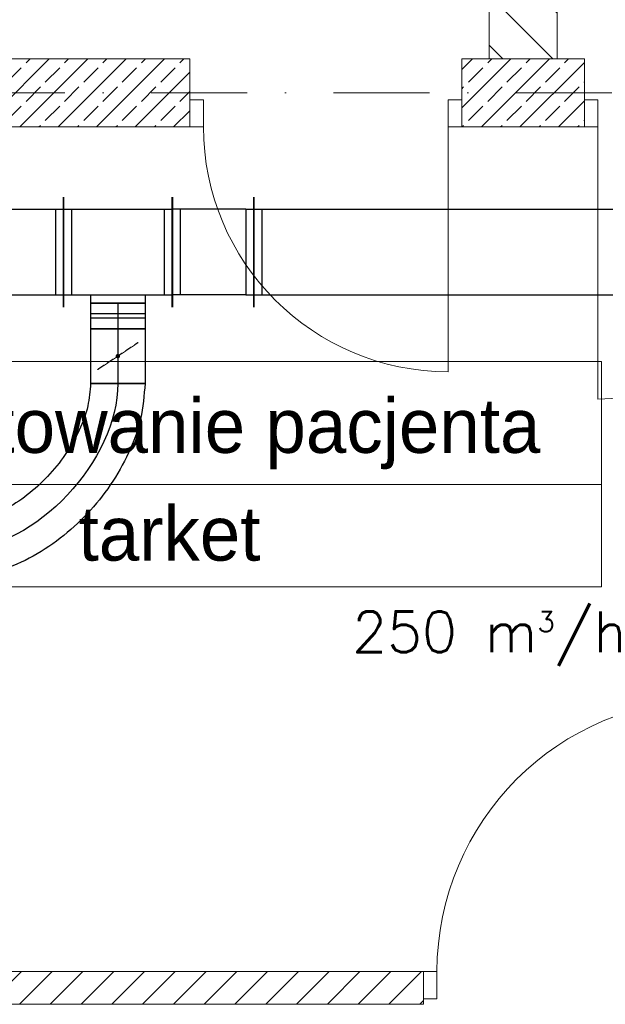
# Model space of a CAD drawing. Header units: millimetres. Extents: x -4612887 to -4536833, y -5457376 to -5415716.
# Tile 63 of 144: x -4584871 to -4582719, y -5445264 to -5441645. Entities that reach past the tile are written whole.
import ezdxf

# ---------------------------------------------------------------- set-up
doc = ezdxf.new("R2010")
doc.units = ezdxf.units.MM
doc.header["$MEASUREMENT"] = 0
doc.linetypes.add('DASHED', pattern=[0.75, 0.5, -0.25])
doc.linetypes.add('Kropki i Kreski', pattern=[670.277762, 352.777767, -176.388884, 0, -141.111112])
doc.layers.get('0').update_dxf_attribs({"color": 8, "lineweight": 18})
for name, color, linetype, lineweight in [('FLUID-N1-150-ARRGR', 7, 'Continuous', 25), ('FLUID-W1', 7, 'Continuous', 30), ('Osie', 8, 'Continuous', 18), ('Strefy', 8, 'Continuous', 18), ('Ściany wewnętrzne', 7, 'Continuous', 18)]:
    doc.layers.add(name, color=color, linetype=linetype, lineweight=lineweight)
doc.layers.add('FLUID-w1-SYM', color=7, linetype='Continuous')
doc.styles.add('FDBES', font='simplex.shx')
doc.styles.add('GENERATED_STYLE_3', font='txt')
doc.linetypes.add('ZIGZAG', pattern='A,0.0001,-0.2,[131,ltypeshp.shx,S=0.2,R=0,X=-0.2,Y=0],-0.4,[131,ltypeshp.shx,S=0.2,R=180,X=0.2,Y=0],-0.2', length=0.8001)
pattern_1 = [(45, (-4559356.9, -5416807.61), (-70.71068, 70.71068), []), (45, (-4559392.25, -5416772.26), (-70.71068, 70.71068), [75, -25])]

# ---------------------------------------------------------------- blocks, each defined once
blk = doc.blocks.new('*U799')
at = {"color": 32, "linetype": 'Continuous', "lineweight": -2}
for p, q in [((-200, -202.5), (-200, 202.5)), ((200, 202.5), (200, -202.5)), ((100, -187.5), (-100, -187.5))]:
    blk.add_line(p, q, dxfattribs=at)
at = {"color": 0, "linetype": 'ByBlock', "lineweight": -2}
for p, q in [((-200, 157.5), (200, 157.5)), ((-200, -157.5), (200, -157.5)), ((-100, -187.5), (-100, -157.5)), ((100, -157.5), (100, -187.5))]:
    blk.add_line(p, q, dxfattribs=at)
at = {"color": 7, "linetype": 'Continuous'}
for p, q in [((-170, -157.5), (-170, 157.5)), ((170, 157.5), (170, -157.5))]:
    blk.add_line(p, q, dxfattribs=at)
blk = doc.blocks.new('*U801')
at = {"color": 32, "linetype": 'Continuous', "lineweight": -2}
for p, q in [((-100, -100), (-100, 100)), ((100, 100), (100, -100))]:
    blk.add_line(p, q, dxfattribs=at)
at = {"color": 0, "linetype": 'ByBlock', "lineweight": -2}
for p, q in [((-100, 100), (100, 100)), ((-100, -100), (100, -100))]:
    blk.add_line(p, q, dxfattribs=at)
at = {"color": 7, "linetype": 'DASHED'}
blk.add_line((-50, 75), (50, -75), dxfattribs=at)
at = {"color": 7, "linetype": 'Continuous'}
blk.add_lwpolyline([(-4, 0, 8, 8, 1), (4, 0, 8, 8, 1)], format="xyseb", close=True, dxfattribs=at)
at = {"layer": 'FLUID-w1-SYM', "color": 7, "linetype": 'Continuous'}
blk.add_line((-100, 0), (100, 0), dxfattribs=at)
blk = doc.blocks.new('*U800')
at = {"color": 32, "linetype": 'Continuous', "lineweight": -2}
for p, q in [((-47.5, -100), (-47.5, 100)), ((47.5, 100), (47.5, -100))]:
    blk.add_line(p, q, dxfattribs=at)
at = {"color": 0, "linetype": 'ByBlock', "lineweight": -2}
for p, q in [((-47.5, 100), (47.5, 100)), ((-47.5, -100), (47.5, -100))]:
    blk.add_line(p, q, dxfattribs=at)
at = {"color": 7, "linetype": 'Continuous'}
for p, q in [((-7.5, 100), (-7.5, -100)), ((7.5, 100), (7.5, -100))]:
    blk.add_line(p, q, dxfattribs=at)
at = {"layer": 'FLUID-w1-SYM', "color": 7, "linetype": 'Continuous'}
blk.add_line((-47.5, 0), (47.5, 0), dxfattribs=at)
blk = doc.blocks.new('*U794')
at = {"color": 32, "linetype": 'Continuous', "lineweight": -2}
for p, q in [((-850, -202.5), (-850, 202.5)), ((850, 202.5), (850, -202.5))]:
    blk.add_line(p, q, dxfattribs=at)
at = {"color": 0, "linetype": 'ByBlock', "lineweight": -2}
for p, q in [((-850, 157.5), (850, 157.5)), ((-850, -157.5), (850, -157.5))]:
    blk.add_line(p, q, dxfattribs=at)
at = {"color": 7, "linetype": 'Continuous'}
for p, q in [((-820, -157.5), (-820, 157.5)), ((820, 157.5), (820, -157.5))]:
    blk.add_line(p, q, dxfattribs=at)
blk = doc.blocks.new('*U319')
at = {"color": 32, "linetype": 'Continuous', "lineweight": -2}
for p, q in [((481.2, 610), (681.2, 610)), ((0, -100), (0, 100))]:
    blk.add_line(p, q, dxfattribs=at)
at = {"color": 32, "linetype": 'ZIGZAG', "lineweight": -2, "ltscale": 50}
for points in [[(681.2, 610), (664.9, 479.4), (620.7, 354.2), (468.9, 131.2), (255.5, -32.9), (131.9, -81.8), (0, -100)], [(481.2, 610), (470.6, 526.9), (439.2, 438.2), (323, 268.1), (163.1, 144.5), (79.4, 111.2), (0, 100)]]:
    blk.add_spline(points, degree=3, dxfattribs=at)
at = {"layer": 'FLUID-w1-SYM', "color": 7, "linetype": 'Continuous', "start_tangent": (0, -1), "end_tangent": (-1, 0)}
blk.add_spline([(581.2, 610), (0, 0)], degree=3, dxfattribs=at)
blk = doc.blocks.new('*U797')
at = {"color": 32, "linetype": 'Continuous', "lineweight": -2}
for p, q in [((-1334, -202.5), (-1334, 202.5)), ((1334, 202.5), (1334, -202.5))]:
    blk.add_line(p, q, dxfattribs=at)
at = {"color": 0, "linetype": 'ByBlock', "lineweight": -2}
for p, q in [((-1334, 157.5), (1334, 157.5)), ((-1334, -157.5), (1334, -157.5))]:
    blk.add_line(p, q, dxfattribs=at)
at = {"color": 7, "linetype": 'Continuous'}
for p, q in [((-1304, -157.5), (-1304, 157.5)), ((1304, 157.5), (1304, -157.5))]:
    blk.add_line(p, q, dxfattribs=at)
blk = doc.blocks.new('*U795')
at = {"color": 32, "linetype": 'Continuous', "lineweight": -2}
for p, q in [((-150, -202.5), (-150, 202.5)), ((150, 202.5), (150, -202.5))]:
    blk.add_line(p, q, dxfattribs=at)
at = {"color": 0, "linetype": 'ByBlock', "lineweight": -2}
for p, q in [((-120, 157.5), (-150, 157.5)), ((120, 157.5), (-120, 157.5)), ((120, 157.5), (150, 157.5)), ((-120, -157.5), (-150, -157.5)), ((120, -157.5), (-120, -157.5)), ((120, -157.5), (150, -157.5))]:
    blk.add_line(p, q, dxfattribs=at)
at = {"color": 7, "linetype": 'Continuous'}
for p, q in [((-120, -157.5), (-120, 157.5)), ((120, 157.5), (120, -157.5))]:
    blk.add_line(p, q, dxfattribs=at)

msp = doc.modelspace()

# ---------------------------------------------------------------- hatches: boundary and pattern name
at = {"layer": 'Ściany wewnętrzne', "linetype": 'Continuous'}
h = msp.add_hatch(dxfattribs=at)
h.set_pattern_fill('CEGŁA_ZWYKŁA__2_', color=8, style=0, pattern_type=2)
h.set_pattern_definition([(315, (-4559356.9, -5416807.61), (91.9239, 91.9239), [])])
h.paths.add_polyline_path([(-4583145.7, -5441789.1), (-4582895.7, -5441789.1), (-4582895.7, -5440101.6), (-4583045.7, -5440101.6), (-4583095.7, -5440101.6), (-4583145.7, -5440101.6)])
h = msp.add_hatch(dxfattribs=at)
h.set_pattern_fill('BETON_ZBROJONY', color=8, style=0, pattern_type=2)
h.set_pattern_definition(pattern_1)
h.paths.add_polyline_path([(-4584245.7, -5441789.1), (-4586875.7, -5441789.1), (-4586875.7, -5442039.1), (-4584245.7, -5442039.1), (-4584245.7, -5441939.1)])
h = msp.add_hatch(dxfattribs=at)
h.set_pattern_fill('BETON_ZBROJONY', color=8, style=0, pattern_type=2)
h.set_pattern_definition(pattern_1)
h.paths.add_polyline_path([(-4582795.7, -5441789.1), (-4583245.7, -5441789.1), (-4583245.7, -5441939.1), (-4583245.7, -5442039.1), (-4582795.7, -5442039.1), (-4582795.7, -5441939.1)])
h = msp.add_hatch(dxfattribs=at)
h.set_pattern_fill('BLOCZKI_CERAMICZNE', color=8, style=0, pattern_type=2)
h.set_pattern_definition([(45, (-4559356.9, -5416807.61), (-56.56854, 56.56854), [])])
h.paths.add_polyline_path([(-4587025.7, -5445144.1), (-4587025.7, -5445264.1), (-4583387.5, -5445264.1), (-4583387.5, -5445244.1), (-4583387.5, -5445144.1)])

# ---------------------------------------------------------------- linework, layer by layer
at = {"layer": 'Osie', "color": 8, "linetype": 'Kropki i Kreski'}
msp.add_line((-4551857, -5441914.1), (-4607179.5, -5441914.1), dxfattribs=at)
at = {"layer": 'Strefy', "color": 8, "linetype": 'Continuous'}
for p, q in [((-4586940.6, -5442901.1), (-4582732.7, -5442901.1)), ((-4582732.7, -5442901.1), (-4582732.7, -5443729.3)), ((-4586940.6, -5443352.8), (-4582732.7, -5443352.8)), ((-4582732.7, -5443729.3), (-4586940.6, -5443729.3))]:
    msp.add_line(p, q, dxfattribs=at)
at = {"layer": 'Ściany wewnętrzne', "color": 8, "linetype": 'Continuous'}
for p, q in [((-4584245.7, -5441939.1), (-4584245.7, -5441789.1)), ((-4583245.7, -5441939.1), (-4583245.7, -5441789.1)), ((-4582795.7, -5441939.1), (-4582795.7, -5441789.1)), ((-4584245.7, -5442039.1), (-4584245.7, -5441939.1)), ((-4584245.7, -5441939.1), (-4584195.7, -5441939.1)), ((-4584245.7, -5442039.1), (-4584245.7, -5441939.1)), ((-4584245.7, -5442039.1), (-4584245.7, -5441939.1)), ((-4584195.7, -5441939.1), (-4584195.7, -5442039.1)), ((-4583295.7, -5442039.1), (-4583295.7, -5441939.1)), ((-4583295.7, -5441939.1), (-4583245.7, -5441939.1)), ((-4583245.7, -5442039.1), (-4583245.7, -5441939.1)), ((-4583245.7, -5441939.1), (-4583245.7, -5442039.1)), ((-4583245.7, -5442039.1), (-4583245.7, -5441939.1)), ((-4582795.7, -5442039.1), (-4582795.7, -5441939.1)), ((-4582745.7, -5441939.1), (-4582795.7, -5441939.1)), ((-4582795.7, -5441939.1), (-4582795.7, -5442039.1)), ((-4582795.7, -5442039.1), (-4582795.7, -5441939.1)), ((-4582745.7, -5442039.1), (-4582745.7, -5441939.1)), ((-4584195.7, -5442039.1), (-4584245.7, -5442039.1)), ((-4583245.7, -5442039.1), (-4583295.7, -5442039.1)), ((-4583295.7, -5442039.1), (-4583295.7, -5442939.1)), ((-4582795.7, -5442039.1), (-4582745.7, -5442039.1)), ((-4582745.7, -5442039.1), (-4582745.7, -5443039.1)), ((-4583387.5, -5445144.1), (-4583387.5, -5445244.1)), ((-4583337.5, -5445144.1), (-4583387.5, -5445144.1)), ((-4583387.5, -5445144.1), (-4583387.5, -5445244.1)), ((-4583387.5, -5445144.1), (-4583387.5, -5445244.1)), ((-4583337.5, -5445244.1), (-4583337.5, -5445144.1)), ((-4583387.5, -5445244.1), (-4583387.5, -5445264.1)), ((-4583387.5, -5445244.1), (-4583337.5, -5445244.1))]:
    msp.add_line(p, q, dxfattribs=at)
at = {"layer": 'Ściany wewnętrzne', "color": 8, "linetype": 'Continuous', "flags": 128}
for points in [[(-4583145.7, -5440101.6), (-4583145.7, -5441789.1)], [(-4582895.7, -5441789.1), (-4582895.7, -5440101.6)], [(-4584245.7, -5441789.1), (-4586875.7, -5441789.1)], [(-4582795.7, -5441789.1), (-4583245.7, -5441789.1)], [(-4583145.7, -5441789.1), (-4582895.7, -5441789.1)], [(-4586875.7, -5442039.1), (-4584245.7, -5442039.1)], [(-4583245.7, -5442039.1), (-4582795.7, -5442039.1)], [(-4583387.5, -5445144.1), (-4587025.7, -5445144.1)], [(-4587025.7, -5445264.1), (-4583387.5, -5445264.1)]]:
    msp.add_lwpolyline(points, dxfattribs=at)
at = {"layer": 'Ściany wewnętrzne', "color": 8, "linetype": 'Continuous'}
for centre, radius, start, end in [((-4583295.7, -5442039.1), 900, 180, 270), ((-4582745.7, -5442039.1), 1000, 270, 0), ((-4582337.5, -5445144.1), 1000, 90, 180)]:
    msp.add_arc(centre, radius, start, end, dxfattribs=at)

# ---------------------------------------------------------------- block references
at = {"layer": 'FLUID-W1', "color": 32, "linetype": 'Continuous'}
for name, p in [('*U797', (-4586044, -5442499.1)), ('*U799', (-4584510, -5442499.1)), ('*U795', (-4584160.5, -5442499.1)), ('*U794', (-4583160.5, -5442499.1)), ('*U319', (-4585091.7, -5443591.6))]:
    msp.add_blockref(name, p, dxfattribs=at)
at = {"layer": 'FLUID-W1', "color": 32, "linetype": 'Continuous', "rotation": 270}
for name, p in [('*U800', (-4584510.5, -5442734.1)), ('*U801', (-4584510.5, -5442881.6))]:
    msp.add_blockref(name, p, dxfattribs=at)

# ---------------------------------------------------------------- texts
at = {"layer": 'FLUID-N1-150-ARRGR', "color": 60, "insert": (-4583145, -5443919.8), "char_height": 150, "attachment_point": 5, "style": 'FDBES'}
msp.add_mtext('250 m{\\A2;\\H0.5x;3}/h\\P', dxfattribs=at)
at = {"layer": 'Strefy', "color": 8, "linetype": 'Continuous', "char_height": 200, "attachment_point": 4, "style": 'GENERATED_STYLE_3'}
for s, insert in [('{Przygotowanie pacjenta}', (-4585796.6, -5443167.3)), ('{tarket}', (-4584655, -5443534.7))]:
    msp.add_mtext(s, dxfattribs=dict(at, insert=insert))

doc.saveas('drawing.dxf')
